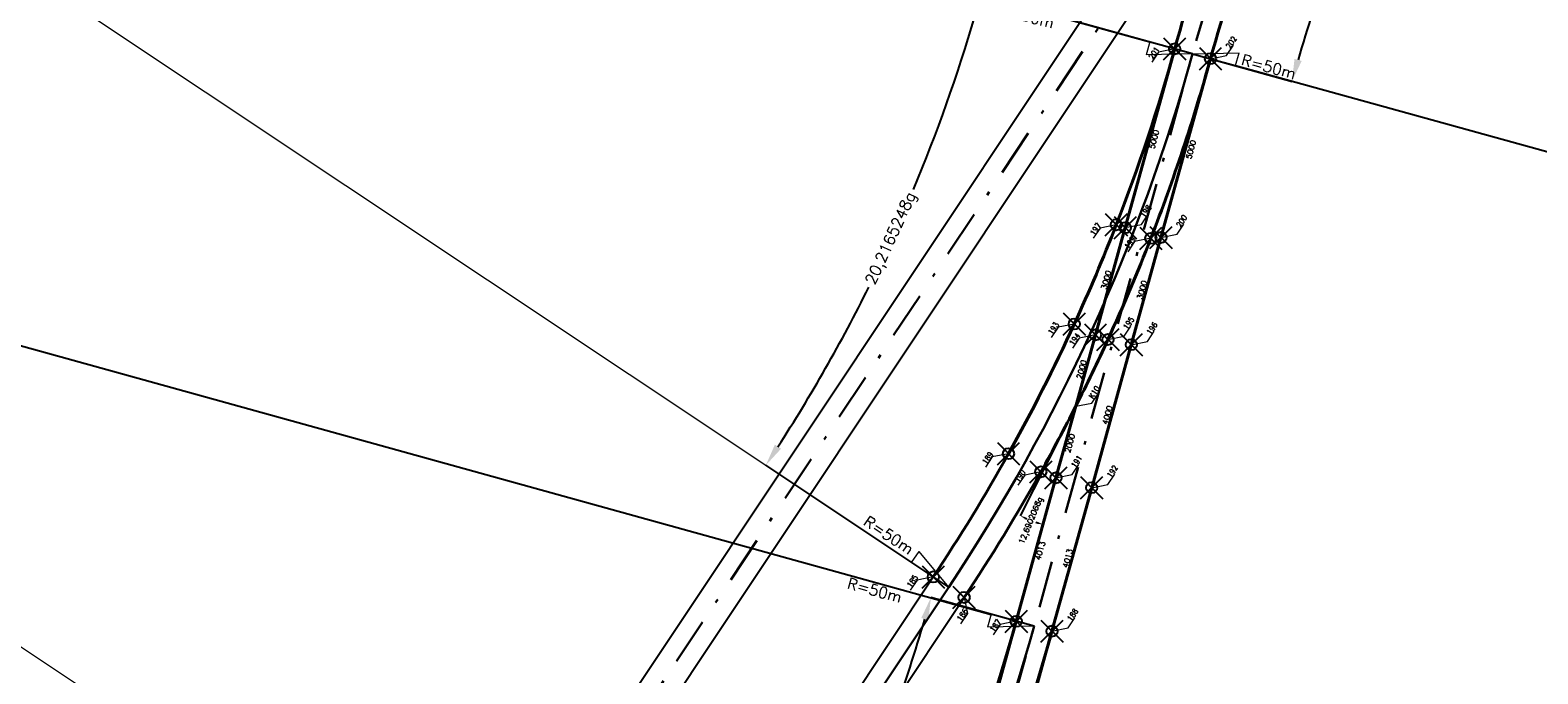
# Model space of a CAD drawing. Header units: metres. Extents: x 6603774 to 6604307, y 5739787 to 5740703.
# Tile 26 of 30: x 6604084 to 6604125, y 5739974 to 5739992. Entities that reach past the tile are written whole.
import ezdxf

# ---------------------------------------------------------------- set-up
doc = ezdxf.new("R2010")
doc.units = ezdxf.units.M
doc.header["$PDMODE"] = 35
doc.header["$PDSIZE"] = 0.3
doc.linetypes.add('DASHDOT', pattern=[25.4, 12.7, -6.35, 0, -6.35])
doc.layers.add('-punkty-specyf', color=7, linetype='Continuous')
for name, color, linetype, lineweight in [('-spec-dług-szyn', 7, 'Continuous', 20), ('-spec-wym-k-wewn', 6, 'Continuous', 13), ('-spec-wym-k-zewn', 30, 'Continuous', 13), ('-spec-wym-kąt-blok', 160, 'Continuous', 13), ('mat-szyna 76C1(VK Ri60)', 3, 'Continuous', 40), ('mat-szyna R60R2', 7, 'Continuous', 40), ('OSIE_TORU', 10, 'DASHDOT', 30), ('szyna 59R2 (między zwr. a krzyż.)', 222, 'Continuous', 40), ('szyna 60R2 (między zwr. a krzyż.)', 254, 'Continuous', 40), ('T_szyny 60R2 R290', 14, 'Continuous', 40), ('wsp-KrzyżownicRZ', 1, 'Continuous', 15), ('wsp-tocznej-szyn RZ', 114, 'Continuous', 15), ('zwrotnica R50m', 140, 'Continuous', 40)]:
    doc.layers.add(name, color=color, linetype=linetype, lineweight=lineweight)
doc.styles.add('dług-szyn', font='txt.shx')
doc.styles.add('prom-specyf', font='txt.shx')
doc.styles.add('WSP', font='txt.shx', dxfattribs={"width": 0.8})
doc.dimstyles.new('Długości-szyn-spec', dxfattribs={"dimtxt": 0.15, "dimasz": 0.01, "dimexe": 1.25, "dimexo": 0, "dimgap": 0, "dimtad": 0, "dimdec": 0, "dimlfac": 1000, "dimtxsty": 'dług-szyn', "dimblk": 'NONE', "dimcen": 0, "dimse1": 1, "dimse2": 1, "dimsd1": 1, "dimsd2": 1, "dimaunit": 1, "dimadec": 3, "dimazin": 0, "dimtfac": 1, "dimtdec": 0, "dimtmove": 0, "dimatfit": 3, "dimldrblk": 'NONE', "dimfxl": 1, "dimtolj": 1, "dimarcsym": 0})
doc.dimstyles.new('krzyz-tory-w-100-kąty', dxfattribs={"dimtxt": 0.15, "dimasz": 0.15, "dimexe": 0, "dimexo": 0, "dimgap": 0.03, "dimtad": 0, "dimdec": 0, "dimtxsty": 'prom-specyf', "dimcen": 0, "dimaunit": 2, "dimadec": 7, "dimazin": 0, "dimtfac": 1, "dimtdec": 0, "dimtmove": 0, "dimatfit": 3, "dimfxl": 1, "dimarcsym": 0})
doc.dimstyles.new('Strzałka -pra-duża-spec', dxfattribs={"dimtxt": 0.3, "dimasz": 1.2, "dimexe": 0, "dimexo": 0, "dimgap": 0.005, "dimtad": 3, "dimjust": 1, "dimdec": 0, "dimzin": 0, "dimdsep": 46, "dimtxsty": 'prom-specyf', "dimblk": 'STRZAŁKA1', "dimcen": 0, "dimdle": 0.6, "dimclrd": 256, "dimadec": 0, "dimazin": 0, "dimtfac": 0.75, "dimtdec": 0, "dimtofl": 0, "dimtmove": 2, "dimatfit": 3, "dimfxl": 1, "dimtolj": 1, "dimtzin": 0, "dimlwd": -1, "dimarcsym": 0})
doc.dimstyles.new('Strzałka le-duża-spec', dxfattribs={"dimtxt": 0.3, "dimasz": 1.2, "dimexe": 0, "dimexo": 0, "dimgap": 0.02, "dimtad": 1, "dimdec": 0, "dimzin": 0, "dimdsep": 46, "dimtxsty": 'prom-specyf', "dimblk": 'STZRAŁKA-LEWA', "dimcen": 0, "dimdle": 0.6, "dimadec": 0, "dimazin": 0, "dimtfac": 0.75, "dimtdec": 0, "dimtofl": 0, "dimtmove": 2, "dimatfit": 3, "dimfxl": 1, "dimtolj": 1, "dimtzin": 0, "dimarcsym": 0})
doc.dimstyles.new('tory-w-100-kąty', dxfattribs={"dimtxt": 0.15, "dimasz": 0.6, "dimexe": 0, "dimexo": 0, "dimgap": 0, "dimtad": 0, "dimdec": 0, "dimtxsty": 'prom-specyf', "dimcen": 0, "dimaunit": 2, "dimadec": 7, "dimazin": 0, "dimtfac": 1, "dimtdec": 0, "dimtmove": 0, "dimatfit": 3, "dimfxl": 1, "dimarcsym": 0})

# ---------------------------------------------------------------- blocks, each defined once
blk = doc.blocks.new('STRZAŁKA1')
for p, q in [((0, 0), (-1, 0.299)), ((-1, 0), (-1, 0.299)), ((-1, 0), (0, 0))]:
    blk.add_line(p, q)
blk = doc.blocks.new('*D87')
at = {"layer": '-spec-wym-k-zewn', "transparency": 16777216}
blk.add_line((6604107.624, 5739977.328), (6604066.512, 5740004.717), dxfattribs=at)
at = {"layer": 'Defpoints', "color": 0, "transparency": 16777216}
for p in [(6604067.012, 5740004.385), (6604108.623, 5739976.662)]:
    blk.add_point(p, dxfattribs=at)
at = {"layer": '-spec-wym-k-zewn', "transparency": 16777216, "xscale": 1.2, "yscale": 1.2, "zscale": 1.2, "rotation": 326.327694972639}
blk.add_blockref('STRZAŁKA1', (6604108.623, 5739976.662), dxfattribs=at)
at = {"layer": '-spec-wym-k-zewn', "color": 0, "transparency": 16777216, "insert": (6604107.004, 5739978.067), "char_height": 0.3, "attachment_point": 5, "rotation": 326.3277, "style": 'prom-specyf'}
blk.add_mtext('\\A1;R=50m', dxfattribs=at)
blk = doc.blocks.new('STZRAŁKA-LEWA')
for p, q in [((-1, 0), (0, 0)), ((0, 0), (-1, -0.299)), ((-1, 0), (-1, -0.299))]:
    blk.add_line(p, q)
blk = doc.blocks.new('*D88')
at = {"layer": '-spec-wym-k-zewn', "color": 0, "lineweight": -2, "transparency": 16777216}
blk.add_line((6604066.433, 5740004.545), (6604114.042, 5739991.362), dxfattribs=at)
at = {"layer": 'Defpoints', "color": 0, "transparency": 16777216}
for p in [(6604067.012, 5740004.385), (6604115.198, 5739991.042)]:
    blk.add_point(p, dxfattribs=at)
at = {"layer": '-spec-wym-k-zewn', "color": 0, "lineweight": -2, "transparency": 16777216, "xscale": 1.2, "yscale": 1.2, "zscale": 1.2, "rotation": 344.522567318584}
blk.add_blockref('STZRAŁKA-LEWA', (6604115.198, 5739991.042), dxfattribs=at)
at = {"layer": '-spec-wym-k-zewn', "color": 0, "transparency": 16777216, "insert": (6604110.731, 5739992.062), "char_height": 0.3, "attachment_point": 5, "rotation": 344.5226, "style": 'prom-specyf'}
blk.add_mtext('\\A1;R=50m', dxfattribs=at)
blk = doc.blocks.new('*D89')
at = {"layer": '-spec-wym-k-zewn', "color": 0, "lineweight": -2, "transparency": 16777216}
blk.add_line((6604163.963, 5739977.539), (6604116.355, 5739990.721), dxfattribs=at)
at = {"layer": 'Defpoints', "color": 0, "transparency": 16777216}
for p in [(6604115.198, 5739991.042), (6604163.385, 5739977.699)]:
    blk.add_point(p, dxfattribs=at)
at = {"layer": '-spec-wym-k-zewn', "color": 0, "lineweight": -2, "transparency": 16777216, "xscale": 1.2, "yscale": 1.2, "zscale": 1.2, "rotation": 164.5225673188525}
blk.add_blockref('STZRAŁKA-LEWA', (6604115.198, 5739991.042), dxfattribs=at)
at = {"layer": '-spec-wym-k-zewn', "color": 0, "transparency": 16777216, "insert": (6604117.248, 5739990.693), "char_height": 0.3, "attachment_point": 5, "rotation": 344.5226, "style": 'prom-specyf'}
blk.add_mtext('\\A1;R=50m', dxfattribs=at)
blk = doc.blocks.new('*D90')
at = {"layer": '-spec-wym-k-zewn', "transparency": 16777216}
for p, q in [((6604122.773, 5740004.755), (6604126.326, 5740002.388)), ((6604163.884, 5739977.366), (6604127.458, 5740001.634))]:
    blk.add_line(p, q, dxfattribs=at)
at = {"layer": 'Defpoints', "color": 0, "transparency": 16777216}
for p in [(6604121.774, 5740005.421), (6604163.385, 5739977.699)]:
    blk.add_point(p, dxfattribs=at)
at = {"layer": '-spec-wym-k-zewn', "transparency": 16777216, "xscale": 1.2, "yscale": 1.2, "zscale": 1.2, "rotation": 146.3276949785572}
blk.add_blockref('STRZAŁKA1', (6604121.774, 5740005.421), dxfattribs=at)
at = {"layer": '-spec-wym-k-zewn', "color": 0, "transparency": 16777216, "insert": (6604126.892, 5740002.011), "char_height": 0.3, "attachment_point": 5, "rotation": 326.3277, "style": 'prom-specyf'}
blk.add_mtext('\\A1;R=50m', dxfattribs=at)
blk = doc.blocks.new('*D118')
at = {"layer": '-spec-wym-k-wewn', "transparency": 16777216}
blk.add_line((6604103.351, 5739961.896), (6604062.239, 5739989.285), dxfattribs=at)
at = {"layer": 'Defpoints', "color": 0, "transparency": 16777216}
for p in [(6604062.738, 5739988.952), (6604104.35, 5739961.23)]:
    blk.add_point(p, dxfattribs=at)
at = {"layer": '-spec-wym-k-wewn', "transparency": 16777216, "xscale": 1.2, "yscale": 1.2, "zscale": 1.2, "rotation": 326.327694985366}
blk.add_blockref('STRZAŁKA1', (6604104.35, 5739961.23), dxfattribs=at)
at = {"layer": '-spec-wym-k-wewn', "color": 0, "transparency": 16777216, "insert": (6604102.838, 5739962.546), "char_height": 0.3, "attachment_point": 5, "rotation": 326.3277, "style": 'prom-specyf'}
blk.add_mtext('\\A1;R=50m', dxfattribs=at)
blk = doc.blocks.new('*D119')
at = {"layer": '-spec-wym-k-wewn', "color": 0, "lineweight": -2, "transparency": 16777216}
blk.add_line((6604062.16, 5739989.113), (6604109.769, 5739975.93), dxfattribs=at)
at = {"layer": 'Defpoints', "color": 0, "transparency": 16777216}
for p in [(6604062.738, 5739988.952), (6604110.925, 5739975.61)]:
    blk.add_point(p, dxfattribs=at)
at = {"layer": '-spec-wym-k-wewn', "color": 0, "lineweight": -2, "transparency": 16777216, "xscale": 1.2, "yscale": 1.2, "zscale": 1.2, "rotation": 344.5225673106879}
blk.add_blockref('STZRAŁKA-LEWA', (6604110.925, 5739975.61), dxfattribs=at)
at = {"layer": '-spec-wym-k-wewn', "color": 0, "transparency": 16777216, "insert": (6604106.626, 5739976.579), "char_height": 0.3, "attachment_point": 5, "rotation": 344.5226, "style": 'prom-specyf'}
blk.add_mtext('\\A1;R=50m', dxfattribs=at)
blk = doc.blocks.new('*D123')
at = {"layer": '-spec-wym-k-zewn', "color": 0, "lineweight": -2, "transparency": 16777216}
for p, q in [((6604121.774, 5740005.421), (6604124.089, 5740003.879)), ((6604115.198, 5739991.042), (6604117.879, 5739990.299))]:
    blk.add_line(p, q, dxfattribs=at)
for start, end in [(147.0557, 153.6654), (157.1849, 163.7945)]:
    blk.add_arc((6604163.385, 5739977.699), 47.219, start, end, dxfattribs=at)
at = {"layer": '-spec-wym-k-zewn', "color": 0, "transparency": 16777216}
for points in [[(6604123.676, 5740003.432), (6604123.843, 5740003.322), (6604124.089, 5740003.879)], [(6604118.139, 5739990.849), (6604117.946, 5739990.904), (6604117.879, 5739990.299)]]:
    blk.add_solid(points, dxfattribs=at)
at = {"layer": 'Defpoints', "color": 0, "transparency": 16777216}
for p in [(6604121.774, 5740005.421), (6604121.542, 5739999.58), (6604115.198, 5739991.042), (6604163.385, 5739977.699)]:
    blk.add_point(p, dxfattribs=at)
at = {"layer": '-spec-wym-k-zewn', "color": 0, "transparency": 16777216, "insert": (6604120.443, 5739997.336), "char_height": 0.3, "attachment_point": 5, "rotation": 65.4251, "style": 'prom-specyf'}
blk.add_mtext('20,2165248g', dxfattribs=at)
blk = doc.blocks.new('*D124')
at = {"layer": '-spec-wym-k-zewn', "color": 0, "lineweight": -2, "transparency": 16777216}
for p, q in [((6604115.198, 5739991.042), (6604109.488, 5739992.623)), ((6604108.623, 5739976.662), (6604103.691, 5739979.948))]:
    blk.add_line(p, q, dxfattribs=at)
for start, end in [(337.3104, 343.7426), (327.1077, 333.5398)]:
    blk.add_arc((6604067.012, 5740004.385), 44.074, start, end, dxfattribs=at)
at = {"layer": '-spec-wym-k-zewn', "color": 0, "transparency": 16777216}
for points in [[(6604109.227, 5739992.073), (6604109.42, 5739992.018), (6604109.488, 5739992.623)], [(6604104.104, 5739980.395), (6604103.937, 5739980.504), (6604103.691, 5739979.948)]]:
    blk.add_solid(points, dxfattribs=at)
at = {"layer": 'Defpoints', "color": 0, "transparency": 16777216}
for p in [(6604067.012, 5740004.385), (6604115.198, 5739991.042), (6604106.068, 5739983.96), (6604108.623, 5739976.662)]:
    blk.add_point(p, dxfattribs=at)
at = {"layer": '-spec-wym-k-zewn', "color": 0, "transparency": 16777216, "insert": (6604107.094, 5739986.055), "char_height": 0.3, "attachment_point": 5, "rotation": 65.4251, "style": 'prom-specyf'}
blk.add_mtext('20,2165248g', dxfattribs=at)
blk = doc.blocks.new('*D125')
at = {"layer": '-spec-wym-k-wewn', "color": 0, "lineweight": -2, "transparency": 16777216}
for p, q in [((6604110.925, 5739975.61), (6604108.143, 5739976.38)), ((6604104.35, 5739961.23), (6604101.947, 5739962.831))]:
    blk.add_line(p, q, dxfattribs=at)
for start, end in [(337.1888, 343.7929), (327.0574, 333.6614)]:
    blk.add_arc((6604062.738, 5739988.952), 47.113, start, end, dxfattribs=at)
at = {"layer": '-spec-wym-k-wewn', "color": 0, "transparency": 16777216}
for points in [[(6604107.883, 5739975.83), (6604108.075, 5739975.776), (6604108.143, 5739976.38)], [(6604102.36, 5739963.278), (6604102.193, 5739963.388), (6604101.947, 5739962.831)]]:
    blk.add_solid(points, dxfattribs=at)
at = {"layer": 'Defpoints', "color": 0, "transparency": 16777216}
for p in [(6604062.738, 5739988.952), (6604110.925, 5739975.61), (6604104.487, 5739967.12), (6604104.35, 5739961.23)]:
    blk.add_point(p, dxfattribs=at)
at = {"layer": '-spec-wym-k-wewn', "color": 0, "transparency": 16777216, "insert": (6604105.584, 5739969.359), "char_height": 0.3, "attachment_point": 5, "rotation": 65.4251, "style": 'prom-specyf'}
blk.add_mtext('20,2165248g', dxfattribs=at)
blk = doc.blocks.new('Wsp-pg50(s)')
for p, q in [((0, 0), (315, 315)), ((315, 315), (645, 315))]:
    blk.add_line(p, q)
at = {"style": 'WSP', "width": 0.8}
blk.add_attdef('WSP', (330, 352), '', height=150, dxfattribs=at)
blk = doc.blocks.new('*D277')
at = {"layer": 'Defpoints', "color": 0, "transparency": 16777216}
for p in [(6604110.443, 5739975.743), (6604110.555, 5739975.712), (6604109.109, 5739970.924)]:
    blk.add_point(p, dxfattribs=at)
at = {"layer": '-spec-dług-szyn', "color": 0, "transparency": 16777216, "insert": (6604109.887, 5739973.303), "char_height": 0.15, "attachment_point": 5, "rotation": 74.5226, "style": 'dług-szyn'}
blk.add_mtext('\\A1;5000', dxfattribs=at)
blk = doc.blocks.new('_None')
blk = doc.blocks.new('*D278')
at = {"layer": 'Defpoints', "color": 0, "transparency": 16777216}
for p in [(6604111.514, 5739979.61), (6604111.625, 5739979.579), (6604110.443, 5739975.743)]:
    blk.add_point(p, dxfattribs=at)
at = {"layer": '-spec-dług-szyn', "color": 0, "transparency": 16777216, "insert": (6604111.09, 5739977.646), "char_height": 0.15, "attachment_point": 5, "rotation": 74.5226, "style": 'dług-szyn'}
blk.add_mtext('\\A1;4013', dxfattribs=at)
blk = doc.blocks.new('*D279')
at = {"layer": 'Defpoints', "color": 0, "transparency": 16777216}
for p in [(6604112.048, 5739981.538), (6604112.159, 5739981.507), (6604111.514, 5739979.61)]:
    blk.add_point(p, dxfattribs=at)
at = {"layer": '-spec-dług-szyn', "color": 0, "transparency": 16777216, "insert": (6604111.892, 5739980.543), "char_height": 0.15, "attachment_point": 5, "rotation": 74.5226, "style": 'dług-szyn'}
blk.add_mtext('\\A1;2000', dxfattribs=at)
blk = doc.blocks.new('*D280')
at = {"layer": 'Defpoints', "color": 0, "transparency": 16777216}
for p in [(6604112.47, 5739983.496), (6604112.582, 5739983.465), (6604112.048, 5739981.538)]:
    blk.add_point(p, dxfattribs=at)
at = {"layer": '-spec-dług-szyn', "color": 0, "transparency": 16777216, "insert": (6604112.203, 5739982.532), "char_height": 0.15, "attachment_point": 5, "rotation": 74.5226, "style": 'dług-szyn'}
blk.add_mtext('\\A1;2000', dxfattribs=at)
blk = doc.blocks.new('*D281')
at = {"layer": 'Defpoints', "color": 0, "transparency": 16777216}
for p in [(6604113.27, 5739986.387), (6604113.382, 5739986.356), (6604112.582, 5739983.465)]:
    blk.add_point(p, dxfattribs=at)
at = {"layer": '-spec-dług-szyn', "color": 0, "transparency": 16777216, "insert": (6604112.87, 5739984.942), "char_height": 0.15, "attachment_point": 5, "rotation": 74.5226, "style": 'dług-szyn'}
blk.add_mtext('\\A1;3000', dxfattribs=at)
blk = doc.blocks.new('*D282')
at = {"layer": 'Defpoints', "color": 0, "transparency": 16777216}
for p in [(6604114.717, 5739991.175), (6604114.827, 5739991.144), (6604113.382, 5739986.356)]:
    blk.add_point(p, dxfattribs=at)
at = {"layer": '-spec-dług-szyn', "color": 0, "transparency": 16777216, "insert": (6604114.16, 5739988.735), "char_height": 0.15, "attachment_point": 5, "rotation": 74.5226, "style": 'dług-szyn'}
blk.add_mtext('\\A1;5000', dxfattribs=at)
blk = doc.blocks.new('*D288')
at = {"layer": 'Defpoints', "color": 0, "transparency": 16777216}
for p in [(6604111.407, 5739975.476), (6604111.535, 5739975.441), (6604110.073, 5739970.657)]:
    blk.add_point(p, dxfattribs=at)
at = {"layer": '-spec-dług-szyn', "color": 0, "transparency": 16777216, "insert": (6604110.867, 5739973.031), "char_height": 0.15, "attachment_point": 5, "rotation": 74.5226, "style": 'dług-szyn'}
blk.add_mtext('\\A1;5000', dxfattribs=at)
blk = doc.blocks.new('*D289')
at = {"layer": 'Defpoints', "color": 0, "transparency": 16777216}
for p in [(6604112.367, 5739979.374), (6604112.478, 5739979.343), (6604111.407, 5739975.476)]:
    blk.add_point(p, dxfattribs=at)
at = {"layer": '-spec-dług-szyn', "color": 0, "transparency": 16777216, "insert": (6604111.832, 5739977.44), "char_height": 0.15, "attachment_point": 5, "rotation": 74.5226, "style": 'dług-szyn'}
blk.add_mtext('\\A1;4013', dxfattribs=at)
blk = doc.blocks.new('*D290')
at = {"layer": 'Defpoints', "color": 0, "transparency": 16777216}
for p in [(6604113.434, 5739983.229), (6604113.545, 5739983.198), (6604112.478, 5739979.343)]:
    blk.add_point(p, dxfattribs=at)
at = {"layer": '-spec-dług-szyn', "color": 0, "transparency": 16777216, "insert": (6604112.901, 5739981.302), "char_height": 0.15, "attachment_point": 5, "rotation": 74.5226, "style": 'dług-szyn'}
blk.add_mtext('\\A1;4000', dxfattribs=at)
blk = doc.blocks.new('*D291')
at = {"layer": 'Defpoints', "color": 0, "transparency": 16777216}
for p in [(6604114.235, 5739986.12), (6604114.346, 5739986.09), (6604113.545, 5739983.198)]:
    blk.add_point(p, dxfattribs=at)
at = {"layer": '-spec-dług-szyn', "color": 0, "transparency": 16777216, "insert": (6604113.835, 5739984.675), "char_height": 0.15, "attachment_point": 5, "rotation": 74.5226, "style": 'dług-szyn'}
blk.add_mtext('\\A1;3000', dxfattribs=at)
blk = doc.blocks.new('*D292')
at = {"layer": 'Defpoints', "color": 0, "transparency": 16777216}
for p in [(6604115.68, 5739990.908), (6604115.821, 5739990.869), (6604114.346, 5739986.09)]:
    blk.add_point(p, dxfattribs=at)
at = {"layer": '-spec-dług-szyn', "color": 0, "transparency": 16777216, "insert": (6604115.154, 5739988.46), "char_height": 0.15, "attachment_point": 5, "rotation": 74.5226, "style": 'dług-szyn'}
blk.add_mtext('\\A1;5000', dxfattribs=at)
blk = doc.blocks.new('*D337')
at = {"layer": '-spec-wym-kąt-blok', "color": 0, "lineweight": -2, "transparency": 16777216}
for p, q in [((6604111.98, 5739981.404), (6604110.552, 5739978.589)), ((6604111.514, 5739979.61), (6604111.166, 5739978.351))]:
    blk.add_line(p, q, dxfattribs=at)
for start, end in [(245.7009, 246.5591), (251.0669, 251.923)]:
    blk.add_arc((6604112.048, 5739981.538), 3.306, start, end, dxfattribs=at)
at = {"layer": '-spec-wym-kąt-blok', "color": 0, "transparency": 16777216}
for points in [[(6604110.677, 5739978.502), (6604110.698, 5739978.547), (6604110.552, 5739978.589)], [(6604111.029, 5739978.418), (6604111.015, 5739978.371), (6604111.166, 5739978.351)]]:
    blk.add_solid(points, dxfattribs=at)
at = {"layer": 'Defpoints', "color": 0, "transparency": 16777216}
for p in [(6604111.98, 5739981.404), (6604112.048, 5739981.538), (6604112.048, 5739981.538), (6604111.514, 5739979.61), (6604110.751, 5739978.496)]:
    blk.add_point(p, dxfattribs=at)
at = {"layer": '-spec-wym-kąt-blok', "color": 0, "transparency": 16777216, "insert": (6604110.853, 5739978.455), "char_height": 0.15, "attachment_point": 5, "rotation": 67.5, "style": 'prom-specyf'}
blk.add_mtext('12,6902068g', dxfattribs=at)

msp = doc.modelspace()

# ---------------------------------------------------------------- linework, layer by layer
at = {"layer": '-punkty-specyf'}
for p in [(6604114.7165, 5739991.1751), (6604115.6802, 5739990.9082), (6604113.1413, 5739986.4319), (6604113.3822, 5739986.3564), (6604114.0732, 5739986.0692), (6604114.3459, 5739986.0895), (6604112.0082, 5739983.7555), (6604112.5816, 5739983.4652), (6604112.9172, 5739983.3388), (6604113.5454, 5739983.1983), (6604110.2348, 5739980.2598), (6604111.108, 5739979.7725), (6604111.5142, 5739979.6102), (6604112.4779, 5739979.3434), (6604108.2066, 5739976.9397), (6604109.0388, 5739976.3852), (6604110.4433, 5739975.7429), (6604111.4071, 5739975.4761)]:
    msp.add_point(p, dxfattribs=at)
at = {"layer": '-spec-wym-kąt-blok'}
msp.add_line((6604111.9801, 5739981.4039), (6604112.0479, 5739981.5377), dxfattribs=at)
for p, q in [((6604032.9341, 5739863.9551), (6604108.2066, 5739976.9397)), ((6604033.7663, 5739863.4006), (6604109.0388, 5739976.3852))]:
    msp.add_line(p, q)
at = {"flags": 128}
for points in [[(6604039.4321, 5739882.7268), (6604114.7046, 5739995.7114)], [(6604040.2644, 5739882.1723), (6604115.5368, 5739995.1569)]]:
    msp.add_lwpolyline(points, dxfattribs=at)
at = {"layer": 'mat-szyna 76C1(VK Ri60)', "ltscale": 3, "flags": 128}
for points in [[(6604110.2348, 5739980.2598, 0.0198046), (6604112.0082, 5739983.7555)], [(6604112.0479, 5739981.5377, 0.0099013), (6604112.9172, 5739983.3388, 0.0099013)], [(6604111.108, 5739979.7725, 0.0099013), (6604112.0479, 5739981.5377)]]:
    msp.add_lwpolyline(points, format="xyb", dxfattribs=at)
for points in [[(6604112.0479, 5739981.5377), (6604112.5816, 5739983.4652)], [(6604112.4779, 5739979.3434), (6604113.5454, 5739983.1983)], [(6604111.5142, 5739979.6102), (6604112.0479, 5739981.5377)]]:
    msp.add_lwpolyline(points, dxfattribs=at)
at = {"layer": 'mat-szyna R60R2', "flags": 128}
for points in [[(6604110.4433, 5739975.7429), (6604111.5142, 5739979.6102)], [(6604111.4071, 5739975.4761), (6604112.4779, 5739979.3434)]]:
    msp.add_lwpolyline(points, dxfattribs=at)
at = {"layer": 'OSIE_TORU', "ltscale": 0.1, "flags": 128}
for points in [[(6604026.6969, 5739853.6912, 0.0795573), (6604033.2726, 5739868.0704, -0.0795573), (6604039.8483, 5739882.4495), (6604128.3356, 5740015.2698)], [(6604010.8225, 5739838.5518, 0.0261859), (6604016.0558, 5739838.4937, 0.2123931), (6604034.2675, 5739847.5125, 0.0261859), (6604037.3932, 5739851.7102), (6604100.0764, 5739945.7982, 0.0795573), (6604106.652, 5739960.1774), (6604115.1984, 5739991.0416, -0.0795573), (6604121.774, 5740005.4208)]]:
    msp.add_lwpolyline(points, format="xyb", dxfattribs=at)
at = {"layer": 'OSIE_TORU', "linetype": 'ByBlock', "ltscale": 0.1, "flags": 128}
for points in [[(6603999.2946, 5739839.2845, 0.0261859), (6604004.5278, 5739839.2263, 0.2123931), (6604022.7395, 5739848.2452, 0.0261859), (6604025.8652, 5739852.4429), (6604108.6227, 5739976.6625, 0.0795573), (6604115.1984, 5739991.0416)], [(6604038.2248, 5739852.9586, 0.0795573), (6604044.8005, 5739867.3377, -0.0795573), (6604051.3762, 5739881.7169), (6604104.3495, 5739961.2303, 0.0795573), (6604110.9252, 5739975.6095)]]:
    msp.add_lwpolyline(points, format="xyb", dxfattribs=at)
at = {"layer": 'szyna 59R2 (między zwr. a krzyż.)', "flags": 128}
for points in [[(6604112.0082, 5739983.7555, 0.0146819), (6604113.1413, 5739986.4319, 0.0146819)], [(6604112.9172, 5739983.3388, 0.0146819), (6604114.0732, 5739986.0692, 0.0146819)]]:
    msp.add_lwpolyline(points, format="xyb", dxfattribs=at)
at = {"layer": 'szyna 60R2 (między zwr. a krzyż.)', "flags": 128}
for points in [[(6604112.5816, 5739983.4652), (6604113.3822, 5739986.3564)], [(6604113.5454, 5739983.1983), (6604114.3459, 5739986.0895)]]:
    msp.add_lwpolyline(points, dxfattribs=at)
at = {"layer": 'T_szyny 60R2 R290', "ltscale": 3, "flags": 128}
for points in [[(6604114.7165, 5739991.1751, -0.0196573), (6604115.9252, 5739994.9558, -0.0196573)], [(6604115.6802, 5739990.9082, -0.0196573), (6604116.865, 5739994.6141, -0.0196573)]]:
    msp.add_lwpolyline(points, format="xyb", dxfattribs=at)
at = {"layer": 'T_szyny 60R2 R290', "ltscale": 3}
for radius in [49.5, 50.5]:
    msp.add_arc((6604067.0116, 5740004.3846), radius, 326.32769, 330.83224, dxfattribs=at)
at = {"layer": 'zwrotnica R50m', "flags": 128}
for points in [[(6604113.1413, 5739986.4319, 0.0252579), (6604114.7165, 5739991.1751)], [(6604114.0732, 5739986.0692, 0.0252578), (6604115.6802, 5739990.9082)], [(6604108.8682, 5739970.9998, 0.0252579), (6604110.4433, 5739975.7429)], [(6604109.8001, 5739970.6371, 0.0252578), (6604111.4071, 5739975.4761)]]:
    msp.add_lwpolyline(points, format="xyb", dxfattribs=at)
for points in [[(6604113.3822, 5739986.3564), (6604114.7165, 5739991.1751)], [(6604114.3459, 5739986.0895), (6604115.6802, 5739990.9082)], [(6604109.109, 5739970.9243), (6604110.4433, 5739975.7429)], [(6604110.0728, 5739970.6574), (6604111.4071, 5739975.4761)]]:
    msp.add_lwpolyline(points, dxfattribs=at)

# ---------------------------------------------------------------- block references
at = {"layer": 'wsp-KrzyżownicRZ'}
ref = msp.add_blockref('Wsp-pg50(s)', (6604112.0479, 5739981.5377), dxfattribs=dict(at, xscale=-0.0009999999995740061, yscale=0.0009999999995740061, zscale=0.0009999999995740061, rotation=236.3276950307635))
ref.add_attrib('WSP', 'K10', (6604112.5129, 5739981.7323), dxfattribs={"layer": '0', "height": 0.15, "rotation": 56.3277, "style": 'WSP', "width": 0.8})
at = {"layer": 'wsp-tocznej-szyn RZ'}
ref = msp.add_blockref('Wsp-pg50(s)', (6604114.7165, 5739991.1751), dxfattribs=dict(at, xscale=-0.0009999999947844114, yscale=0.0009999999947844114, zscale=0.0009999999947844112, rotation=56.32769507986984))
ref.add_attrib('WSP', '201', (6604114.1255, 5739990.8756), dxfattribs={"layer": '0', "height": 0.15, "rotation": 56.3277, "style": 'WSP', "width": 0.8})
ref = msp.add_blockref('Wsp-pg50(s)', (6604115.6802, 5739990.9082), dxfattribs=dict(at, xscale=-0.0009999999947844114, yscale=0.0009999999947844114, zscale=0.0009999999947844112, rotation=236.3276950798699))
ref.add_attrib('WSP', '202', (6604116.2073, 5739991.1645), dxfattribs={"layer": '0', "height": 0.15, "rotation": 56.3277, "style": 'WSP', "width": 0.8})
ref = msp.add_blockref('Wsp-pg50(s)', (6604113.3822, 5739986.3564), dxfattribs=dict(at, xscale=-0.0009999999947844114, yscale=0.0009999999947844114, zscale=0.0009999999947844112, rotation=236.3276950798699))
ref.add_attrib('WSP', '198', (6604113.9092, 5739986.6127), dxfattribs={"layer": '0', "height": 0.15, "rotation": 56.3277, "style": 'WSP', "width": 0.8})
ref = msp.add_blockref('Wsp-pg50(s)', (6604113.1413, 5739986.4319), dxfattribs=dict(at, xscale=-0.0009999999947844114, yscale=0.0009999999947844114, zscale=0.0009999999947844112, rotation=56.32769507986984))
ref.add_attrib('WSP', '197', (6604112.5503, 5739986.1325), dxfattribs={"layer": '0', "height": 0.15, "rotation": 56.3277, "style": 'WSP', "width": 0.8})
ref = msp.add_blockref('Wsp-pg50(s)', (6604114.3459, 5739986.0895), dxfattribs=dict(at, xscale=-0.0009999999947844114, yscale=0.0009999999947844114, zscale=0.0009999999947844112, rotation=236.3276950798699))
ref.add_attrib('WSP', '200', (6604114.873, 5739986.3459), dxfattribs={"layer": '0', "height": 0.15, "rotation": 56.3277, "style": 'WSP', "width": 0.8})
ref = msp.add_blockref('Wsp-pg50(s)', (6604114.0732, 5739986.0692), dxfattribs=dict(at, xscale=-0.0009999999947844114, yscale=0.0009999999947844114, zscale=0.0009999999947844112, rotation=56.32769507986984))
ref.add_attrib('WSP', '199', (6604113.4822, 5739985.7698), dxfattribs={"layer": '0', "height": 0.15, "rotation": 56.3277, "style": 'WSP', "width": 0.8})
ref = msp.add_blockref('Wsp-pg50(s)', (6604112.0082, 5739983.7555), dxfattribs=dict(at, xscale=-0.0009999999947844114, yscale=0.0009999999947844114, zscale=0.0009999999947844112, rotation=56.32769507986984))
ref.add_attrib('WSP', '193', (6604111.4172, 5739983.4561), dxfattribs={"layer": '0', "height": 0.15, "rotation": 56.3277, "style": 'WSP', "width": 0.8})
ref = msp.add_blockref('Wsp-pg50(s)', (6604112.5816, 5739983.4652), dxfattribs=dict(at, xscale=-0.0009999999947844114, yscale=0.0009999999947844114, zscale=0.0009999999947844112, rotation=56.32769507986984))
ref.add_attrib('WSP', '194', (6604111.9906, 5739983.1658), dxfattribs={"layer": '0', "height": 0.15, "rotation": 56.3277, "style": 'WSP', "width": 0.8})
ref = msp.add_blockref('Wsp-pg50(s)', (6604112.9172, 5739983.3388), dxfattribs=dict(at, xscale=-0.0009999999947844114, yscale=0.0009999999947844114, zscale=0.0009999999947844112, rotation=236.3276950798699))
ref.add_attrib('WSP', '195', (6604113.4442, 5739983.5951), dxfattribs={"layer": '0', "height": 0.15, "rotation": 56.3277, "style": 'WSP', "width": 0.8})
ref = msp.add_blockref('Wsp-pg50(s)', (6604113.5454, 5739983.1983), dxfattribs=dict(at, xscale=-0.0009999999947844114, yscale=0.0009999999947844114, zscale=0.0009999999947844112, rotation=236.3276950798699))
ref.add_attrib('WSP', '196', (6604114.0724, 5739983.4547), dxfattribs={"layer": '0', "height": 0.15, "rotation": 56.3277, "style": 'WSP', "width": 0.8})
ref = msp.add_blockref('Wsp-pg50(s)', (6604110.2348, 5739980.2598), dxfattribs=dict(at, xscale=-0.0009999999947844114, yscale=0.0009999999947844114, zscale=0.0009999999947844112, rotation=56.32769507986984))
ref.add_attrib('WSP', '189', (6604109.6438, 5739979.9604), dxfattribs={"layer": '0', "height": 0.15, "rotation": 56.3277, "style": 'WSP', "width": 0.8})
ref = msp.add_blockref('Wsp-pg50(s)', (6604111.5142, 5739979.6102), dxfattribs=dict(at, xscale=-0.0009999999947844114, yscale=0.0009999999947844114, zscale=0.0009999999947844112, rotation=236.3276950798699))
ref.add_attrib('WSP', '191', (6604112.0412, 5739979.8666), dxfattribs={"layer": '0', "height": 0.15, "rotation": 56.3277, "style": 'WSP', "width": 0.8})
ref = msp.add_blockref('Wsp-pg50(s)', (6604111.108, 5739979.7725), dxfattribs=dict(at, xscale=-0.0009999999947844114, yscale=0.0009999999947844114, zscale=0.0009999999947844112, rotation=56.32769507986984))
ref.add_attrib('WSP', '190', (6604110.517, 5739979.473), dxfattribs={"layer": '0', "height": 0.15, "rotation": 56.3277, "style": 'WSP', "width": 0.8})
ref = msp.add_blockref('Wsp-pg50(s)', (6604112.4779, 5739979.3434), dxfattribs=dict(at, xscale=-0.0009999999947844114, yscale=0.0009999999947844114, zscale=0.0009999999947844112, rotation=236.3276950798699))
ref.add_attrib('WSP', '192', (6604113.0049, 5739979.5997), dxfattribs={"layer": '0', "height": 0.15, "rotation": 56.3277, "style": 'WSP', "width": 0.8})
ref = msp.add_blockref('Wsp-pg50(s)', (6604108.2066, 5739976.9397), dxfattribs=dict(at, xscale=-0.0009999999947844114, yscale=0.0009999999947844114, zscale=0.0009999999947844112, rotation=56.32769507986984))
ref.add_attrib('WSP', '185', (6604107.6156, 5739976.6403), dxfattribs={"layer": '0', "height": 0.15, "rotation": 56.3277, "style": 'WSP', "width": 0.8})
ref = msp.add_blockref('Wsp-pg50(s)', (6604109.0388, 5739976.3852), dxfattribs=dict(at, xscale=0.0009999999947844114, yscale=0.0009999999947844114, zscale=0.0009999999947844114, rotation=236.3276950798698))
ref.add_attrib('WSP', '186', (6604108.9609, 5739975.7336), dxfattribs={"layer": '0', "height": 0.15, "rotation": 56.3277, "style": 'WSP', "width": 0.8})
ref = msp.add_blockref('Wsp-pg50(s)', (6604110.4433, 5739975.7429), dxfattribs=dict(at, xscale=-0.0009999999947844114, yscale=0.0009999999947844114, zscale=0.0009999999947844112, rotation=56.32769507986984))
ref.add_attrib('WSP', '187', (6604109.8523, 5739975.4435), dxfattribs={"layer": '0', "height": 0.15, "rotation": 56.3277, "style": 'WSP', "width": 0.8})
ref = msp.add_blockref('Wsp-pg50(s)', (6604111.4071, 5739975.4761), dxfattribs=dict(at, xscale=-0.0009999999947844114, yscale=0.0009999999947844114, zscale=0.0009999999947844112, rotation=236.3276950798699))
ref.add_attrib('WSP', '188', (6604111.9341, 5739975.7324), dxfattribs={"layer": '0', "height": 0.15, "rotation": 56.3277, "style": 'WSP', "width": 0.8})

# ---------------------------------------------------------------- dimensions: what is measured, and where the dimension line sits
at = {"layer": '-spec-dług-szyn'}
for p1, p2, distance, picture, middle in [((6604113.3822, 5739986.3564), (6604114.7165, 5739991.1751), -0.1151, '*D282', (6604114.1603, 5739988.735)), ((6604112.0479, 5739981.5377), (6604112.5816, 5739983.4652), 0.1163, '*D280', (6604112.2027, 5739982.5325)), ((6604109.109, 5739970.9243), (6604110.4433, 5739975.7429), -0.1155, '*D277', (6604109.8875, 5739973.3028))]:
    dim = msp.add_aligned_dim(p1=p1, p2=p2, distance=distance, dimstyle='Długości-szyn-spec', dxfattribs=at)
    dim.commit()
    dim.dimension.update_dxf_attribs({"geometry": picture, "text_midpoint": middle})
for base, p1, p2, picture, middle in [((6604115.8207, 5739990.8693), (6604114.3459, 5739986.0895), (6604115.6802, 5739990.9082), '*D292', (6604115.1535, 5739988.46)), ((6604113.2701, 5739986.3874), (6604112.5816, 5739983.4652), (6604113.3822, 5739986.3564), '*D281', (6604112.8698, 5739984.9418)), ((6604114.235, 5739986.1202), (6604113.5454, 5739983.1983), (6604114.3459, 5739986.0895), '*D291', (6604113.8347, 5739984.6746)), ((6604113.4344, 5739983.229), (6604112.4779, 5739979.3434), (6604113.5454, 5739983.1983), '*D290', (6604112.9007, 5739981.3016)), ((6604112.1592, 5739981.5069), (6604111.5142, 5739979.6102), (6604112.0479, 5739981.5377), '*D279', (6604111.8923, 5739980.5432)), ((6604111.6255, 5739979.5794), (6604110.4433, 5739975.7429), (6604111.5142, 5739979.6102), '*D278', (6604111.09, 5739977.6458)), ((6604112.367, 5739979.3741), (6604111.4071, 5739975.4761), (6604112.4779, 5739979.3434), '*D289', (6604111.8316, 5739977.4404)), ((6604111.5346, 5739975.4408), (6604110.0728, 5739970.6574), (6604111.4071, 5739975.4761), '*D288', (6604110.8675, 5739973.0314))]:
    dim = msp.add_linear_dim(base=base, p1=p1, p2=p2, angle=254.52257, dimstyle='Długości-szyn-spec', override={"dimtmove": 1}, dxfattribs=at)
    dim.commit()
    dim.dimension.update_dxf_attribs({"geometry": picture, "text_midpoint": middle})
at = {"layer": '-spec-wym-k-wewn'}
for mpoint, dimstyle, picture, middle in [((6604110.9252, 5739975.6095), 'Strzałka le-duża-spec', '*D119', (6604106.6264, 5739976.5794)), ((6604104.3495, 5739961.2303), 'Strzałka -pra-duża-spec', '*D118', (6604102.8384, 5739962.546))]:
    dim = msp.add_radius_dim(center=(6604062.7384, 5739988.9525), mpoint=mpoint, dimstyle=dimstyle, override={"dimpost": 'R=<>m'}, dxfattribs=at)
    dim.commit()
    dim.dimension.update_dxf_attribs({"geometry": picture, "text_midpoint": middle, "dimtype": 164})
dim = msp.add_angular_dim_3p(base=(6604104.487074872, 5739967.119966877), center=(6604062.738425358, 5739988.952450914), p1=(6604104.349536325, 5739961.230339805), p2=(6604110.925207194, 5739975.609510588), dimstyle='tory-w-100-kąty', override={"dimtxt": 0.3}, dxfattribs=at)
dim.commit()
dim.dimension.update_dxf_attribs({"geometry": '*D125', "text_midpoint": (6604105.583597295, 5739969.359127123)})
at = {"layer": '-spec-wym-k-zewn'}
for base, center, p1, p2, picture, middle in [((6604121.5424810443, 5739999.5803425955), (6604163.3851498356, 5739977.6986911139), (6604121.7740388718, 5740005.4208022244), (6604115.1983679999, 5739991.0416314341), '*D123', (6604120.4434892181, 5739997.3361396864)), ((6604106.0678320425, 5739983.9600819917), (6604067.0115861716, 5740004.3845717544), (6604108.6226971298, 5739976.6624606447), (6604115.1983680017, 5739991.0416314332), '*D124', (6604107.0936388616, 5739986.0548370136))]:
    dim = msp.add_angular_dim_3p(base=base, center=center, p1=p1, p2=p2, dimstyle='tory-w-100-kąty', override={"dimtxt": 0.3}, dxfattribs=at)
    dim.commit()
    dim.dimension.update_dxf_attribs({"geometry": picture, "text_midpoint": middle})
for center, mpoint, dimstyle, picture, middle in [((6604163.3851, 5739977.6987), (6604121.774, 5740005.4208), 'Strzałka -pra-duża-spec', '*D90', (6604126.8922, 5740002.011)), ((6604067.0116, 5740004.3846), (6604115.1984, 5739991.0416), 'Strzałka le-duża-spec', '*D88', (6604110.7312, 5739992.0624)), ((6604067.0116, 5740004.3846), (6604108.6227, 5739976.6625), 'Strzałka -pra-duża-spec', '*D87', (6604107.0043, 5739978.0673)), ((6604163.3851, 5739977.6987), (6604115.1984, 5739991.0416), 'Strzałka le-duża-spec', '*D89', (6604117.2475, 5739990.6926))]:
    dim = msp.add_radius_dim(center=center, mpoint=mpoint, dimstyle=dimstyle, override={"dimpost": 'R=<>m'}, dxfattribs=at)
    dim.commit()
    dim.dimension.update_dxf_attribs({"geometry": picture, "text_midpoint": middle, "dimtype": 164})
at = {"layer": '-spec-wym-kąt-blok'}
dim = msp.add_angular_dim_2l(base=(6604110.751142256, 5739978.4962281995), line1=((6604111.5141945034, 5739979.6102331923), (6604112.0479121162, 5739981.5377044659)), line2=((6604111.9800501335, 5739981.4039332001), (6604112.0479121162, 5739981.537704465)), dimstyle='krzyz-tory-w-100-kąty', override={"dimtmove": 2}, dxfattribs=at)
dim.commit()
dim.dimension.update_dxf_attribs({"geometry": '*D337', "text_midpoint": (6604110.8528858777, 5739978.4548320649), "text_rotation": 247.5})

doc.saveas('drawing.dxf')
